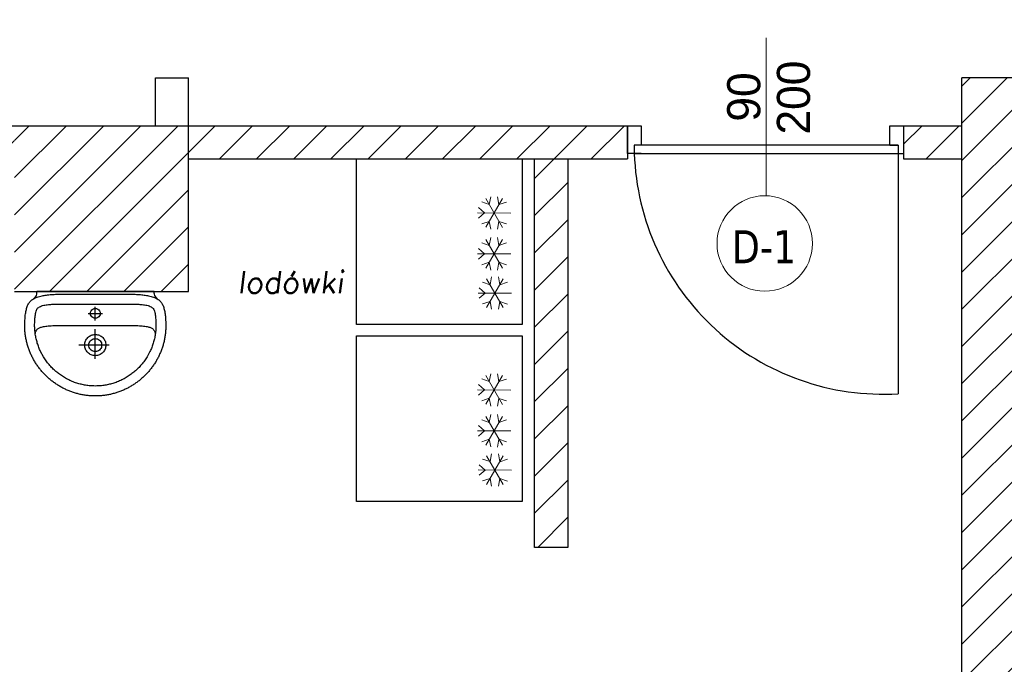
# Model space of a CAD drawing. Header units: millimetres. Extents: x -486876 to 553054, y -140324 to 834178.
# Tile 112 of 155: x -1845 to 1721, y 75138 to 77471. Entities that reach past the tile are written whole.
import ezdxf
from ezdxf.enums import TextEntityAlignment as Align

# ---------------------------------------------------------------- set-up
doc = ezdxf.new("R2010")
doc.units = ezdxf.units.MM
doc.linetypes.add('DASH2', pattern=[0.75, 0.5, -0.25])
for name, color, linetype, lineweight in [('_XREF', 252, 'DASH2', 13), ('XREF$0$okna', 8, 'Continuous', 20), ('XREF$0$ściana nośna', 8, 'Continuous', 30)]:
    doc.layers.add(name, color=color, linetype=linetype, lineweight=lineweight)
for name, color, linetype in [('XREF$0$A-ARM', 8, 'Continuous'), ('XREF$0$ArchiCAD', 8, 'Continuous'), ('XREF$0$DRZWI', 8, 'Continuous'), ('XREF$0$MEBLE_ŁAZIENKOWE_I_KUCHENNE', 8, 'Continuous'), ('XREF$0$nowe ściany', 8, 'Continuous'), ('XREF$0$OPISY', 8, 'Continuous'), ('XREF$0$WYMIARY', 9, 'Continuous'), ('XREF$0$WYPEŁNIENIA', 8, 'Continuous')]:
    doc.layers.add(name, color=color, linetype=linetype)
doc.styles.add('XREF$0$APLUS', font='arial.ttf', dxfattribs={"width": 0.6})
doc.styles.add('XREF$0$GENERATED_STYLE_1', font='txt')
doc.styles.add('XREF$0$ROMANS', font='romans.shx')
doc.styles.add('XREF$0$Verdana 0.8', font='verdana.ttf', dxfattribs={"width": 0.8})
pattern_1 = [(45, (-52999.899, 13162.694), (-6.7351921, 6.7351921), [])]

# ---------------------------------------------------------------- blocks, each defined once
blk = doc.blocks.new('XREF$0$KKP-KOLO2-B02X0201')
at = {"layer": 'XREF$0$A-ARM'}
for points in [[(-21.09, 0), (-21.12, -0.55), (-21.2, -1), (-21.34, -1.39), (-21.54, -1.76), (-21.81, -2.13), (-22.13, -2.54)], [(21.09, 0), (0, 0), (-21.09, 0)], [(22.13, -2.54), (21.81, -2.13), (21.54, -1.76), (21.34, -1.39), (21.2, -1), (21.12, -0.55), (21.09, 0)], [(25.29, -12.17), (25.29, -12.54), (25.28, -12.9), (25.27, -13.27), (25.25, -13.64), (25.22, -14), (25.19, -14.37), (25.16, -14.73), (25.12, -15.09), (25.08, -15.45), (25.03, -15.81), (24.97, -16.16), (24.91, -16.52), (24.85, -16.87), (24.78, -17.22), (24.71, -17.57), (24.63, -17.92), (24.55, -18.26), (24.46, -18.61), (24.37, -18.95), (24.27, -19.29), (24.17, -19.63), (24.06, -19.96), (23.95, -20.3), (23.83, -20.63), (23.71, -20.96), (23.59, -21.29), (23.46, -21.61), (23.33, -21.94), (23.19, -22.26), (23.05, -22.58), (22.9, -22.89), (22.75, -23.21), (22.6, -23.52), (22.44, -23.83), (22.27, -24.14), (22.11, -24.44), (21.94, -24.74), (21.76, -25.04), (21.58, -25.34), (21.4, -25.63), (21.21, -25.92), (21.02, -26.21), (20.83, -26.5), (20.63, -26.78), (20.43, -27.06), (20.22, -27.34), (20.01, -27.62), (19.8, -27.89), (19.58, -28.16), (19.36, -28.42), (19.14, -28.68), (18.91, -28.94), (18.68, -29.2), (18.45, -29.45), (18.21, -29.7), (17.97, -29.95), (17.73, -30.2), (17.48, -30.44), (17.23, -30.67), (16.98, -30.91), (16.72, -31.14), (16.46, -31.36), (16.2, -31.59), (15.93, -31.81), (15.66, -32.02), (15.39, -32.24), (15.12, -32.45), (14.84, -32.65), (14.56, -32.85), (14.28, -33.05), (13.99, -33.25), (13.7, -33.44), (13.41, -33.62), (13.12, -33.81), (12.82, -33.98), (12.52, -34.16), (12.22, -34.33), (11.91, -34.5), (11.61, -34.66), (11.3, -34.82), (10.98, -34.97), (10.67, -35.12), (10.35, -35.27), (10.03, -35.41), (9.71, -35.55), (9.39, -35.68), (9.06, -35.81), (8.74, -35.94), (8.41, -36.06), (8.07, -36.17), (7.74, -36.28), (7.4, -36.39), (7.06, -36.49), (6.72, -36.59), (6.38, -36.68), (6.04, -36.77), (5.69, -36.85), (5.35, -36.93), (5, -37), (4.65, -37.07), (4.29, -37.14), (3.94, -37.2), (3.58, -37.25), (3.23, -37.3), (2.87, -37.34), (2.51, -37.38), (2.14, -37.42), (1.78, -37.45), (1.42, -37.47), (1.05, -37.49), (0.68, -37.5), (0.31, -37.51), (-0.06, -37.51), (-0.06, -37.51), (-0.43, -37.51), (-0.8, -37.5), (-1.16, -37.49), (-1.53, -37.47), (-1.89, -37.45), (-2.26, -37.42), (-2.62, -37.38), (-2.98, -37.34), (-3.34, -37.3), (-3.7, -37.25), (-4.05, -37.2), (-4.41, -37.14), (-4.76, -37.07), (-5.11, -37), (-5.46, -36.93), (-5.81, -36.85), (-6.15, -36.77), (-6.5, -36.68), (-6.84, -36.59), (-7.18, -36.49), (-7.52, -36.39), (-7.85, -36.28), (-8.19, -36.17), (-8.52, -36.06), (-8.85, -35.94), (-9.18, -35.81), (-9.5, -35.68), (-9.83, -35.55), (-10.15, -35.41), (-10.47, -35.27), (-10.78, -35.12), (-11.1, -34.97), (-11.41, -34.82), (-11.72, -34.66), (-12.03, -34.5), (-12.33, -34.33), (-12.63, -34.16), (-12.93, -33.98), (-13.23, -33.81), (-13.52, -33.62), (-13.81, -33.44), (-14.1, -33.25), (-14.39, -33.05), (-14.67, -32.85), (-14.95, -32.65), (-15.23, -32.45), (-15.51, -32.24), (-15.78, -32.02), (-16.05, -31.81), (-16.31, -31.59), (-16.58, -31.36), (-16.84, -31.14), (-17.09, -30.91), (-17.35, -30.67), (-17.6, -30.44), (-17.84, -30.2), (-18.09, -29.95), (-18.33, -29.7), (-18.56, -29.45), (-18.8, -29.2), (-19.03, -28.94), (-19.25, -28.68), (-19.48, -28.42), (-19.7, -28.16), (-19.91, -27.89), (-20.13, -27.62), (-20.34, -27.34), (-20.54, -27.06), (-20.74, -26.78), (-20.94, -26.5), (-21.14, -26.21), (-21.33, -25.92), (-21.51, -25.63), (-21.7, -25.34), (-21.88, -25.04), (-22.05, -24.74), (-22.22, -24.44), (-22.39, -24.14), (-22.55, -23.83), (-22.71, -23.52), (-22.86, -23.21), (-23.01, -22.89), (-23.16, -22.58), (-23.3, -22.26), (-23.44, -21.94), (-23.57, -21.61), (-23.7, -21.29), (-23.83, -20.96), (-23.95, -20.63), (-24.06, -20.3), (-24.17, -19.96), (-24.28, -19.63), (-24.38, -19.29), (-24.48, -18.95), (-24.57, -18.61), (-24.66, -18.26), (-24.74, -17.92), (-24.82, -17.57), (-24.9, -17.22), (-24.96, -16.87), (-25.03, -16.52), (-25.09, -16.16), (-25.14, -15.81), (-25.19, -15.45), (-25.23, -15.09), (-25.27, -14.73), (-25.31, -14.37), (-25.34, -14), (-25.36, -13.64), (-25.38, -13.27), (-25.39, -12.9), (-25.4, -12.54), (-25.4, -12.17), (-25.4, -12.17), (-25.4, -11.8), (-25.38, -11.35), (-25.36, -10.84), (-25.33, -10.31), (-25.3, -9.77), (-25.27, -9.28), (-25.23, -8.85), (-25.19, -8.52), (-25.13, -8.07), (-25.06, -7.64), (-24.99, -7.22), (-24.91, -6.82), (-24.82, -6.44), (-24.73, -6.07), (-24.62, -5.72), (-24.51, -5.38), (-24.38, -5.06), (-24.24, -4.76), (-24.09, -4.47), (-23.93, -4.19), (-23.75, -3.93), (-23.55, -3.68), (-23.34, -3.44), (-23.11, -3.22), (-22.87, -3.01), (-22.6, -2.81), (-22.31, -2.63), (-22, -2.45), (-21.67, -2.29), (-21.32, -2.14), (-20.94, -1.99), (-20.54, -1.86), (-20.11, -1.74), (-19.66, -1.63), (-19.17, -1.53), (-19.17, -1.53), (-18.8, -1.45), (-18.41, -1.38), (-18.01, -1.32), (-17.59, -1.25), (-17.17, -1.2), (-16.73, -1.15), (-16.28, -1.1), (-15.82, -1.06), (-15.35, -1.04), (-14.87, -1.02), (-14.38, -1.01), (-0.06, -1.01), (14.27, -1.01), (14.76, -1.02), (15.23, -1.04), (15.7, -1.06), (16.16, -1.1), (16.61, -1.15), (17.05, -1.2), (17.48, -1.25), (17.9, -1.32), (18.3, -1.38), (18.69, -1.45), (19.06, -1.53), (19.54, -1.63), (20, -1.74), (20.43, -1.86), (20.83, -1.99), (21.21, -2.14), (21.56, -2.29), (21.89, -2.45), (22.2, -2.63), (22.48, -2.81), (22.75, -3.01), (23, -3.22), (23.23, -3.44), (23.44, -3.68), (23.63, -3.93), (23.81, -4.19), (23.98, -4.47), (24.13, -4.76), (24.27, -5.06), (24.39, -5.38), (24.51, -5.72), (24.61, -6.07), (24.71, -6.44), (24.79, -6.82), (24.88, -7.22), (24.95, -7.64), (25.02, -8.07), (25.08, -8.52), (25.12, -8.85), (25.15, -9.28), (25.19, -9.77), (25.22, -10.31), (25.24, -10.84), (25.27, -11.35), (25.28, -11.8), (25.29, -12.17)], [(-0.05, -33.94), (-0.61, -33.93), (-1.16, -33.92), (-1.72, -33.89), (-2.28, -33.85), (-2.7, -33.79), (-3.12, -33.73), (-3.53, -33.66), (-3.94, -33.59), (-4.34, -33.51), (-4.74, -33.42), (-5.14, -33.33), (-5.53, -33.23), (-5.93, -33.13), (-6.33, -33.02), (-6.73, -32.9), (-7.13, -32.77), (-7.53, -32.64), (-7.96, -32.47), (-8.38, -32.29), (-8.79, -32.11), (-9.2, -31.92), (-9.61, -31.73), (-10.02, -31.53), (-10.42, -31.33), (-10.8, -31.11), (-11.16, -30.89), (-11.52, -30.66), (-11.87, -30.43), (-12.22, -30.2), (-12.56, -29.97), (-12.89, -29.72), (-13.22, -29.48), (-13.55, -29.23), (-13.87, -28.97), (-14.19, -28.7), (-14.51, -28.43), (-14.82, -28.15), (-15.14, -27.86), (-15.45, -27.56), (-15.76, -27.24), (-16.06, -26.91), (-16.35, -26.58), (-16.63, -26.25), (-16.91, -25.92), (-17.17, -25.58), (-17.44, -25.24), (-17.7, -24.9), (-17.95, -24.55), (-18.2, -24.19), (-18.45, -23.82), (-18.69, -23.45), (-19.7, -21.59), (-19.87, -21.21), (-20.04, -20.83), (-20.19, -20.44), (-20.34, -20.06), (-20.49, -19.67), (-20.62, -19.28), (-20.75, -18.9), (-20.88, -18.51), (-20.99, -18.12), (-21.1, -17.73), (-21.2, -17.34), (-21.3, -16.94), (-21.38, -16.55), (-21.46, -16.15), (-21.54, -15.75), (-21.6, -15.36), (-21.66, -14.95), (-21.71, -14.55), (-21.75, -14.15), (-21.78, -13.74), (-21.81, -13.33), (-21.83, -12.92), (-21.84, -12.51), (-21.84, -12.09), (-21.84, -11.68), (-21.82, -11.26), (-21.81, -10.84), (-21.78, -10.42), (-21.76, -10), (-21.73, -9.57), (-21.69, -9.16), (-21.64, -8.74), (-21.58, -8.32), (-21.51, -7.91), (-21.43, -7.49), (-21.32, -7.09), (-21.2, -6.68), (-21.06, -6.4), (-20.88, -6.14), (-20.65, -5.9), (-20.38, -5.69), (-20.07, -5.5), (-19.73, -5.34), (-19.37, -5.2), (-18.99, -5.07), (-18.59, -4.96), (-18.17, -4.87), (-17.75, -4.8), (-17.33, -4.73), (-16.9, -4.68), (-16.49, -4.64), (-16.08, -4.61), (-15.69, -4.59), (-15.32, -4.58), (-14.98, -4.57), (-14.66, -4.56), (-14.38, -4.56), (-0.05, -4.56), (14.27, -4.56), (14.55, -4.56), (14.87, -4.57), (15.21, -4.58), (15.58, -4.59), (15.97, -4.61), (16.38, -4.64), (16.8, -4.68), (17.22, -4.73), (17.64, -4.8), (18.07, -4.87), (18.48, -4.96), (18.88, -5.07), (19.26, -5.2), (19.63, -5.34), (19.96, -5.5), (20.27, -5.69), (20.54, -5.9), (20.77, -6.14), (20.96, -6.4), (21.09, -6.68), (21.22, -7.09), (21.32, -7.49), (21.41, -7.91), (21.48, -8.32), (21.54, -8.74), (21.58, -9.16), (21.62, -9.57), (21.65, -10), (21.68, -10.42), (21.7, -10.84), (21.72, -11.26), (21.73, -11.68), (21.74, -12.09), (21.73, -12.51), (21.72, -12.92), (21.7, -13.33), (21.68, -13.74), (21.64, -14.15), (21.6, -14.55), (21.55, -14.95), (21.49, -15.36), (21.43, -15.75), (21.36, -16.15), (21.28, -16.55), (21.19, -16.94), (21.1, -17.34), (20.99, -17.73), (20.89, -18.12), (20.77, -18.51), (20.65, -18.9), (20.52, -19.28), (20.38, -19.67), (20.24, -20.06), (20.09, -20.44), (19.93, -20.83), (19.76, -21.21), (19.59, -21.59), (19.59, -21.59), (18.58, -23.45), (18.34, -23.82), (18.09, -24.19), (17.84, -24.55), (17.59, -24.9), (17.33, -25.24), (17.07, -25.58), (16.8, -25.92), (16.52, -26.25), (16.24, -26.58), (15.95, -26.91), (15.65, -27.24), (15.35, -27.56), (15.03, -27.86), (14.72, -28.15), (14.4, -28.43), (14.08, -28.7), (13.76, -28.97), (13.44, -29.23), (13.11, -29.48), (12.78, -29.72), (12.45, -29.97), (12.11, -30.2), (11.76, -30.43), (11.41, -30.66), (11.06, -30.89), (10.69, -31.11), (10.32, -31.33), (9.91, -31.53), (9.5, -31.73), (9.09, -31.92), (8.68, -32.11), (8.27, -32.29), (7.85, -32.47), (7.43, -32.64), (7.43, -32.64), (7.02, -32.77), (6.62, -32.9), (6.22, -33.02), (5.82, -33.13), (5.43, -33.23), (5.03, -33.33), (4.63, -33.42), (4.23, -33.51), (3.83, -33.59), (3.42, -33.66), (3.01, -33.73), (2.6, -33.79), (2.17, -33.85), (1.61, -33.89), (1.06, -33.92), (0.5, -33.93), (-0.05, -33.94)], [(-0.04, -6.08), (0.43, -6.14), (0.85, -6.32), (1.21, -6.6), (1.49, -6.96), (1.67, -7.38), (1.73, -7.86), (1.67, -8.33), (1.49, -8.75), (1.21, -9.11), (0.85, -9.39), (0.43, -9.57), (-0.04, -9.63), (-0.51, -9.57), (-0.94, -9.39), (-1.3, -9.11), (-1.58, -8.75), (-1.75, -8.33), (-1.82, -7.86), (-1.75, -7.38), (-1.58, -6.96), (-1.3, -6.6), (-0.94, -6.32), (-0.51, -6.14), (-0.04, -6.08)], [(-0.05, -10.45), (-0.05, -5.48)], [(-2.61, -7.95), (2.52, -7.95)], [(-21.62, -15.21), (-21.58, -14.99), (-21.53, -14.78), (-21.48, -14.58), (-21.41, -14.39), (-21.33, -14.21), (-21.24, -14.04), (-21.14, -13.87), (-21.02, -13.72), (-20.88, -13.57), (-20.72, -13.43), (-20.55, -13.3), (-20.35, -13.18), (-20.14, -13.06), (-19.9, -12.95), (-19.63, -12.85), (-19.34, -12.76), (-19.02, -12.67), (-18.67, -12.6), (-18.29, -12.53), (-17.88, -12.46), (-17.43, -12.4), (-16.96, -12.35), (-16.44, -12.31), (-15.89, -12.27), (-15.3, -12.24), (-14.67, -12.21), (-14, -12.19), (-13.28, -12.18), (-12.52, -12.17), (-11.72, -12.17)], [(-11.72, -12.17), (-0.06, -12.17), (11.6, -12.17)], [(-0.06, -24.21), (-0.06, -13.57)], [(11.6, -12.17), (12.41, -12.17), (13.17, -12.18), (13.88, -12.19), (14.55, -12.21), (15.18, -12.24), (15.78, -12.27), (16.33, -12.31), (16.84, -12.35), (17.32, -12.4), (17.77, -12.46), (18.18, -12.53), (18.56, -12.6), (18.9, -12.67), (19.22, -12.76), (19.52, -12.85), (19.78, -12.95), (20.02, -13.06), (20.24, -13.18), (20.44, -13.3), (20.61, -13.43), (20.76, -13.57), (20.9, -13.72), (21.02, -13.87), (21.13, -14.04), (21.22, -14.21), (21.3, -14.39), (21.36, -14.58), (21.42, -14.78), (21.47, -14.99), (21.51, -15.21)], [(-0.06, -15.43), (0.33, -15.45), (0.71, -15.51), (1.07, -15.6), (1.42, -15.73), (1.75, -15.89), (2.06, -16.08), (2.36, -16.3), (2.63, -16.55), (2.87, -16.82), (3.09, -17.11), (3.28, -17.43), (3.44, -17.76), (3.57, -18.11), (3.66, -18.47), (3.72, -18.85), (3.74, -19.24), (3.72, -19.62), (3.66, -20), (3.57, -20.36), (3.44, -20.71), (3.28, -21.05), (3.09, -21.36), (2.87, -21.65), (2.63, -21.92), (2.36, -22.17), (2.06, -22.39), (1.75, -22.58), (1.42, -22.74), (1.07, -22.87), (0.71, -22.96), (0.33, -23.02), (-0.06, -23.04), (-0.45, -23.02), (-0.82, -22.96), (-1.19, -22.87), (-1.54, -22.74), (-1.87, -22.58), (-2.18, -22.39), (-2.48, -22.17), (-2.75, -21.92), (-2.99, -21.65), (-3.21, -21.36), (-3.4, -21.05), (-3.56, -20.71), (-3.69, -20.36), (-3.78, -20), (-3.84, -19.62), (-3.86, -19.24), (-3.84, -18.85), (-3.78, -18.47), (-3.69, -18.11), (-3.56, -17.76), (-3.4, -17.43), (-3.21, -17.11), (-2.99, -16.82), (-2.75, -16.55), (-2.48, -16.3), (-2.18, -16.08), (-1.87, -15.89), (-1.54, -15.73), (-1.19, -15.6), (-0.82, -15.51), (-0.45, -15.45), (-0.06, -15.43)], [(-0.06, -16.9), (0.36, -16.94), (0.75, -17.05), (1.12, -17.22), (1.44, -17.45), (1.72, -17.73), (1.95, -18.06), (2.13, -18.42), (2.23, -18.82), (2.27, -19.24), (2.23, -19.65), (2.13, -20.05), (1.95, -20.41), (1.72, -20.74), (1.44, -21.02), (1.12, -21.25), (0.75, -21.42), (0.36, -21.53), (-0.06, -21.57), (-0.48, -21.53), (-0.87, -21.42), (-1.23, -21.25), (-1.56, -21.02), (-1.84, -20.74), (-2.07, -20.41), (-2.24, -20.05), (-2.35, -19.65), (-2.39, -19.24), (-2.35, -18.82), (-2.24, -18.42), (-2.07, -18.06), (-1.84, -17.73), (-1.56, -17.45), (-1.23, -17.22), (-0.87, -17.05), (-0.48, -16.94), (-0.06, -16.9)], [(4.89, -19.26), (-5.94, -19.26)]]:
    blk.add_lwpolyline(points, dxfattribs=at)
blk = doc.blocks.new('XREF')
at = {"layer": 'XREF$0$WYPEŁNIENIA'}
h = blk.add_hatch(dxfattribs=at)
h.set_pattern_fill('ANSI31', color=256, scale=3)
h.set_pattern_definition(pattern_1)
h.paths.add_polyline_path([(2833.43, 10024.04), (2806.56, 10024.04), (2806.56, 10062.95), (2756.56, 10062.95), (2756.56, 10102.95), (2726.65, 10102.95), (2725.88, 10101.79), (2725.88, 10033.49), (2680.31, 10033.49), (2680.31, 10102.95), (2641.56, 10102.95), (2641.56, 10024.04), (2546.56, 10024.04), (2546.56, 9984.04), (2833.43, 9984.04)])
h.paths.add_polyline_path([(3067, 10024.04), (2833.43, 10024.04), (2833.43, 9984.04), (3067, 9984.04), (3067, 9994.04)])
h.paths.add_polyline_path([(2456.56, 10024.04), (2376.56, 10024.04), (2376.56, 10044.04), (2361.56, 10044.04), (2361.56, 10024.04), (2161.56, 10024.04), (2161.56, 10141.99), (2121.56, 10141.99), (2121.56, 9894.37), (1846.56, 9894.37), (1846.56, 9872.67), (1876.56, 9872.67), (2121.56, 9872.67), (2121.56, 9779.12), (2161.56, 9779.12), (2161.56, 9869.37), (2161.56, 9984.04), (2456.56, 9984.04)])
h.paths.add_polyline_path([(2376.56, 10304.91), (2361.56, 10304.91), (2361.56, 10144.04), (2371.64, 10144.04), (2376.56, 10144.04)])
h.paths.add_polyline_path([(2444.58, 10649.37), (2192.94, 10649.37), (2192.94, 10634.37), (2379.58, 10634.37), (2379.58, 10589.37), (2444.58, 10589.37)])
h.paths.add_polyline_path([(2161.56, 10634.37), (2192.94, 10634.37), (2192.94, 10649.37), (2161.56, 10649.37), (2161.56, 10704.67), (2121.56, 10704.67), (2121.56, 10581.7), (2161.56, 10581.7)])
h.paths.add_polyline_path([(2647.02, 10553.68), (2666.09, 10553.68), (2666.09, 10567.18), (2647.02, 10567.18)], flags=16)
h.paths.add_polyline_path([(2530.53, 10311.91), (2530.53, 10304.91), (2666.56, 10304.91), (2666.56, 10392.95), (2646.56, 10392.95), (2646.56, 10322.95), (2530.53, 10322.95)])
edge = h.paths.add_edge_path()
edge.add_line((2430.53, 10304.91), (2430.53, 10311.91))
edge.add_line((2430.53, 10311.91), (2433.03, 10311.91))
edge.add_line((2433.03, 10311.91), (2430.53, 10314.91))
edge.add_arc((2428.76, 10318.93), 4.39, 293.6835, 426.3165)
edge.add_line((2430.53, 10322.95), (2161.56, 10322.95))
edge.add_line((2161.56, 10322.95), (2161.56, 10418.77))
edge.add_line((2161.56, 10418.77), (2121.56, 10418.77))
edge.add_line((2121.56, 10418.77), (2121.56, 10304.91))
edge.add_line((2121.56, 10304.91), (2430.53, 10304.91))
h.paths.add_polyline_path([(2666.56, 10649.37), (2641.65, 10649.37), (2641.65, 10634.37), (2646.56, 10634.37), (2646.56, 10497.95), (2666.56, 10497.95)])
h = blk.add_hatch(dxfattribs=at)
h.set_pattern_fill('ANSI31', color=256, scale=3)
h.set_pattern_definition(pattern_1)
h.paths.add_polyline_path([(2558.56, 10304.91), (2546.56, 10304.91), (2546.56, 10206.27), (2556.56, 10206.27), (2558.56, 10206.27)])
h.paths.add_polyline_path([(2558.56, 10106.27), (2546.56, 10106.27), (2546.56, 10024.04), (2558.56, 10024.04)])
h.paths.add_polyline_path([(2161.56, 9779.12), (2121.56, 9779.12), (2121.56, 9694.37), (2161.56, 9694.37)])
h.paths.add_polyline_path([(2161.56, 9424.37), (2121.56, 9424.37), (2121.56, 9247.17), (1876.56, 9247.17), (1846.56, 9247.17), (1846.56, 9224.37), (2134.58, 9224.37), (2134.58, 9090.15), (2519.93, 9090.15), (2519.93, 9115.15), (2161.56, 9115.15)])
h.paths.add_polyline_path([(1876.56, 9441.47), (1846.56, 9441.47), (1846.56, 9404.47), (1876.56, 9404.47)])
h.paths.add_polyline_path([(1876.56, 9715.37), (1846.56, 9715.37), (1846.56, 9678.37), (1876.56, 9678.37)])
h.paths.add_polyline_path([(2699.1, 9115.15), (2648.93, 9115.15), (2648.93, 9090.15), (2699.1, 9090.15)])
h.paths.add_polyline_path([(2878.28, 9115.15), (2833.43, 9115.15), (2833.43, 9090.15), (2878.28, 9090.15)])
h.paths.add_polyline_path([(3386.56, 9321.43), (3541.76, 9319.38), (3541.76, 9339.38), (3386.56, 9341.43), (3386.56, 9472.15), (3361.56, 9472.15), (3361.56, 9115.15), (3007.28, 9115.15), (3007.28, 9090.15), (3386.56, 9090.15)])
h.paths.add_polyline_path([(3386.56, 9779.12), (3361.56, 9779.12), (3361.56, 9622.15), (3386.56, 9622.15)])
h.paths.add_polyline_path([(3386.56, 9871.31), (3361.56, 9871.31), (3361.56, 9779.12), (3386.56, 9779.12)])
h.paths.add_polyline_path([(3409.56, 10024.04), (3386.56, 10024.04), (3386.56, 10471.78), (3409.68, 10471.78), (3409.68, 10496.78), (3386.56, 10496.78), (3386.56, 10611.78), (3447.56, 10611.78), (3447.56, 10651.78), (3326.56, 10651.78), (3326.56, 10611.78), (3361.56, 10611.78), (3361.56, 10024.04), (3167, 10024.04), (3167, 9984.04), (3361.56, 9984.04), (3361.56, 9971.31), (3386.56, 9971.31), (3386.56, 9984.04), (3409.56, 9984.04)])
h.paths.add_polyline_path([(3221.56, 10651.78), (3201.56, 10651.78), (3201.56, 10666.78), (3176.56, 10666.78), (3176.56, 10322.95), (3201.56, 10322.95), (3201.56, 10611.78), (3221.56, 10611.78)])
h.paths.add_polyline_path([(2666.56, 10481.33), (2666.56, 10497.95), (2646.56, 10497.95), (2646.56, 10392.95), (2666.56, 10392.95)])
h.paths.add_polyline_path([(2833.43, 10649.37), (2666.56, 10649.37), (2666.56, 10637.37), (2833.43, 10637.37)])
h.paths.add_polyline_path([(2896.56, 10649.37), (2833.56, 10649.37), (2833.56, 10589.37), (2896.56, 10589.37)])
h.paths.add_polyline_path([(2896.56, 10649.37), (2884.56, 10649.37)])
h.paths.add_polyline_path([(3055.46, 10649.37), (2896.56, 10649.37), (2896.56, 10637.37), (3055.46, 10637.37)])
h.paths.add_polyline_path([(3033.87, 10637.37), (3021.87, 10637.37), (3021.87, 10496.71), (3033.87, 10496.71)])
h.paths.add_polyline_path([(3176.56, 10649.37), (3155.46, 10649.37), (3155.46, 10637.37), (3176.56, 10637.37)])
h.paths.add_polyline_path([(2806.56, 10316.91), (2666.56, 10316.91), (2666.56, 10304.91), (2794.56, 10304.91), (2794.56, 10223.94), (2806.56, 10223.94)])
at = {"layer": 'XREF$0$DRZWI'}
for points in [[(3060.46, 10639.37), (3055.46, 10639.37), (3055.46, 10649.37), (3060.46, 10649.37)], [(3060.46, 10649.37), (3060.46, 10642.46)], [(3150.46, 10642.37), (3150.46, 10649.37), (3155.46, 10649.37)], [(3153.46, 10642.37), (3057.96, 10642.37), (3057.96, 10639.37), (3057.96, 10639.37), (3155.46, 10639.29)], [(3150.46, 10642.37), (3153.46, 10642.37), (3153.46, 10552.37), (3153.46, 10552.37)]]:
    blk.add_lwpolyline(points, dxfattribs=at)
blk.add_arc((3148.02, 10642.32), 90.11, 181.872, 273.4612, dxfattribs=at)
at = {"layer": 'XREF$0$MEBLE_ŁAZIENKOWE_I_KUCHENNE', "linetype": 'Continuous', "lineweight": 13}
for p, q in [((3005.45, 10620.84), (3002.71, 10621.79)), ((3010.21, 10622.99), (3004.18, 10612.62)), ((3004.21, 10623.01), (3010.18, 10612.6)), ((3005.45, 10620.84), (3006.02, 10623.69)), ((3008.95, 10620.83), (3008.4, 10623.68)), ((3008.95, 10620.83), (3011.71, 10621.76)), ((3003.69, 10617.82), (3001.51, 10619.73)), ((3013.19, 10617.79), (3001.19, 10617.82)), ((3003.69, 10617.82), (3001.5, 10615.91)), ((3005.44, 10614.78), (3002.68, 10613.85)), ((3005.44, 10614.78), (3005.99, 10611.93)), ((3008.94, 10614.77), (3008.37, 10611.92)), ((3008.94, 10614.77), (3011.68, 10613.82)), ((3010.21, 10608.22), (3004.18, 10597.84)), ((3004.21, 10608.24), (3010.18, 10597.83)), ((3005.45, 10606.07), (3006.02, 10608.92)), ((3008.95, 10606.06), (3008.4, 10608.91)), ((3003.69, 10603.04), (3001.51, 10604.96)), ((3005.45, 10606.07), (3002.71, 10607.01)), ((3008.95, 10606.06), (3011.71, 10606.99)), ((3013.19, 10603.01), (3001.19, 10603.05)), ((3003.69, 10603.04), (3001.5, 10601.14)), ((3005.44, 10600.01), (3002.68, 10599.08)), ((3005.44, 10600.01), (3005.99, 10597.15)), ((3008.94, 10600), (3008.37, 10597.15)), ((3008.94, 10600), (3011.68, 10599.05)), ((3010.49, 10594), (3004.46, 10583.63)), ((3004.49, 10594.02), (3010.46, 10583.61)), ((3005.73, 10591.85), (3006.3, 10594.7)), ((3009.3, 10591.84), (3008.75, 10594.69)), ((3003.97, 10588.83), (3001.79, 10590.75)), ((3005.73, 10591.85), (3002.99, 10592.8)), ((3009.3, 10591.84), (3012.06, 10592.77)), ((3013.47, 10588.8), (3001.47, 10588.83)), ((3003.97, 10588.83), (3001.78, 10586.92)), ((3005.71, 10585.79), (3002.96, 10584.86)), ((3005.71, 10585.79), (3006.27, 10582.94)), ((3009.29, 10585.78), (3008.72, 10582.93)), ((3009.29, 10585.78), (3012.03, 10584.83)), ((3005.45, 10556.76), (3002.71, 10557.71)), ((3010.21, 10558.91), (3004.18, 10548.54)), ((3004.21, 10558.93), (3010.18, 10548.52)), ((3005.45, 10556.76), (3006.02, 10559.61)), ((3008.95, 10556.75), (3008.4, 10559.6)), ((3008.95, 10556.75), (3011.71, 10557.68)), ((3003.69, 10553.74), (3001.51, 10555.66)), ((3013.19, 10553.71), (3001.19, 10553.74)), ((3003.69, 10553.74), (3001.5, 10551.83)), ((3005.44, 10550.7), (3002.68, 10549.77)), ((3005.44, 10550.7), (3005.99, 10547.85)), ((3008.94, 10550.69), (3008.37, 10547.84)), ((3008.94, 10550.69), (3011.68, 10549.74)), ((3010.21, 10544.14), (3004.18, 10533.77)), ((3004.21, 10544.16), (3010.18, 10533.75)), ((3005.45, 10541.99), (3006.02, 10544.84)), ((3008.95, 10541.98), (3008.4, 10544.83)), ((3003.69, 10538.96), (3001.51, 10540.88)), ((3005.45, 10541.99), (3002.71, 10542.94)), ((3008.95, 10541.98), (3011.71, 10542.91)), ((3013.19, 10538.94), (3001.19, 10538.97)), ((3003.69, 10538.96), (3001.5, 10537.06)), ((3005.44, 10535.93), (3002.68, 10535)), ((3005.44, 10535.93), (3005.99, 10533.08)), ((3008.94, 10535.92), (3008.37, 10533.07)), ((3008.94, 10535.92), (3011.68, 10534.97)), ((3010.49, 10529.93), (3004.46, 10519.55)), ((3004.49, 10529.94), (3010.46, 10519.53)), ((3005.73, 10527.78), (3006.3, 10530.62)), ((3009.3, 10527.76), (3008.75, 10530.62)), ((3003.97, 10524.75), (3001.79, 10526.67)), ((3005.73, 10527.78), (3002.99, 10528.72)), ((3009.3, 10527.76), (3012.06, 10528.7)), ((3013.47, 10524.72), (3001.47, 10524.76)), ((3003.97, 10524.75), (3001.78, 10522.84)), ((3005.71, 10521.71), (3002.96, 10520.78)), ((3005.71, 10521.71), (3006.27, 10518.86)), ((3009.29, 10521.7), (3008.72, 10518.85)), ((3009.29, 10521.7), (3012.03, 10520.76))]:
    blk.add_line(p, q, dxfattribs=at)
at = {"layer": 'XREF$0$MEBLE_ŁAZIENKOWE_I_KUCHENNE'}
for points in [[(2957.31, 10577.37), (2957.31, 10637.37), (3017.31, 10637.37), (3017.31, 10577.37)], [(2957.31, 10513.3), (2957.31, 10573.3), (3017.31, 10573.3), (3017.31, 10513.3)]]:
    blk.add_lwpolyline(points, close=True, dxfattribs=at)
at = {"layer": 'XREF$0$nowe ściany'}
for p, q in [((2884.56, 10649.37), (2884.56, 10666.78)), ((2884.56, 10666.78), (2896.56, 10666.78)), ((2896.56, 10649.37), (2896.56, 10666.78)), ((3201.56, 10666.78), (3176.56, 10666.78)), ((2646.56, 10649.37), (3055.46, 10649.37)), ((3055.46, 10649.37), (3055.46, 10637.37)), ((3155.46, 10649.37), (3176.56, 10649.37)), ((3155.46, 10649.37), (3155.46, 10637.37)), ((2896.56, 10637.37), (3055.46, 10637.37)), ((3021.87, 10496.71), (3021.87, 10637.37)), ((3033.87, 10637.37), (3033.87, 10496.71)), ((3155.46, 10637.37), (3176.56, 10637.37)), ((3033.87, 10496.71), (3021.87, 10496.71))]:
    blk.add_line(p, q, dxfattribs=at)
at = {"layer": 'XREF$0$okna'}
blk.add_lwpolyline([(3105.71, 10681.22), (3105.71, 10624.1)], dxfattribs=at)
blk.add_circle((3105.19, 10606.77), 17.28, dxfattribs=at)
at = {"layer": 'XREF$0$ściana nośna'}
for p, q in [((3176.56, 10322.95), (3176.56, 10666.78)), ((2833.56, 10649.37), (2871.56, 10649.37)), ((2896.56, 10589.37), (2896.56, 10649.37)), ((2833.56, 10589.37), (2896.56, 10589.37))]:
    blk.add_line(p, q, dxfattribs=at)
at = {"layer": 'XREF$0$A-ARM', "xscale": 1.007999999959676, "yscale": 1.007999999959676, "zscale": 1.007999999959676}
blk.add_blockref('XREF$0$KKP-KOLO2-B02X0201', (2862.82, 10589.37), dxfattribs=at)
at = {"style": 'XREF$0$APLUS'}
blk.add_attdef('165', text='', height=12.94, rotation=90, dxfattribs=at).set_placement((5850.28, 4086.91), align=Align.TOP_CENTER)
blk.add_attdef('70', text='', height=12.94, rotation=90, dxfattribs=at).set_placement((5846.74, 4087.03), align=Align.BOTTOM_CENTER)
at = {"layer": 'XREF$0$ArchiCAD', "style": 'XREF$0$GENERATED_STYLE_1'}
for s, p in [('200', (3125.18, 10646.19)), ('90', (3107.17, 10650.88))]:
    blk.add_text(s, height=12, rotation=90, dxfattribs=at).set_placement(p, align=Align.BOTTOM_LEFT)
at = {"layer": 'XREF$0$DRZWI', "style": 'XREF$0$APLUS'}
for tag, height, p in [('90', 10.59, (3968.05, 17970.78)), ('90', 10.59, (4273.69, 17907.63)), ('90', 10.59, (4647.11, 17907.63)), ('90', 10.59, (4995.74, 17907.63)), ('90', 10.59, (5345.01, 17907.63)), ('90', 8.24, (3625.86, 17450.53)), ('90', 8.24, (4282.58, 17436.64)), ('90', 8.24, (4577.82, 17436.64)), ('90', 8.24, (5003.12, 17436.64)), ('90', 8.24, (5300.95, 17436.64)), ('90', 8.24, (5625.63, 17350.96)), ('110', 12.94, (3772.73, 10725.01)), ('100', 12.94, (3763.85, 10003.38)), ('90', 10.59, (3383.41, 9921.97)), ('83', 10.59, (4118.73, 4184.03))]:
    blk.add_attdef(tag, text='', height=height, dxfattribs=at).set_placement(p, align=Align.BOTTOM_CENTER)
for tag, height, p in [('200', 10.59, (3967.95, 17967.89)), ('200', 10.59, (4273.59, 17904.74)), ('200', 10.59, (4647.01, 17904.74)), ('200', 10.59, (4995.64, 17904.74)), ('200', 10.59, (5344.91, 17904.74)), ('200', 8.24, (3625.86, 17448.28)), ('200', 8.24, (4282.58, 17434.39)), ('200', 8.24, (4577.82, 17434.39)), ('200', 8.24, (5003.12, 17434.39)), ('200', 8.24, (5300.95, 17434.39)), ('200', 8.24, (5625.63, 17348.71)), ('210', 12.94, (3772.6, 10721.48)), ('200', 12.94, (3763.85, 9999.84)), ('200', 10.59, (3383.31, 9919.08)), ('178', 10.59, (4118.62, 4181.14))]:
    blk.add_attdef(tag, text='', height=height, dxfattribs=at).set_placement(p, align=Align.TOP_CENTER)
for tag, height, p in [('205', 10.59, (4204.92, 17787.31)), ('210', 10.59, (5722.65, 17787.31)), ('210', 12.94, (4044.07, 17776.19)), ('210', 12.94, (4602.86, 17776.83)), ('210', 12.94, (4951.5, 17776.83)), ('210', 12.94, (5300.98, 17776.83)), ('210', 12.94, (3579.16, 17557.04)), ('210', 12.94, (3935.88, 17557.04)), ('210', 12.94, (4219.13, 17557.04)), ('210', 12.94, (4633.7, 17557.04)), ('210', 12.94, (4958.43, 17557.04)), ('210', 12.94, (5356.84, 17557.04)), ('210', 12.94, (5615.9, 17557.04)), ('200', 11.76, (4716.1, 10187.15)), ('200', 11.76, (4936.97, 10128.95)), ('200', 11.76, (5363.02, 10117.1)), ('210', 13.53, (3475.75, 9987.9)), ('170', 11.76, (4209.38, 4035.73))]:
    blk.add_attdef(tag, text='', height=height, rotation=90, dxfattribs=at).set_placement(p, align=Align.TOP_CENTER)
for tag, height, p in [('100', 10.59, (5719.75, 17787.41)), ('96', 10.59, (4202.03, 17787.41)), ('100', 12.94, (4040.53, 17776.32)), ('100', 12.94, (4599.33, 17776.96)), ('100', 12.94, (4947.96, 17776.96)), ('100', 12.94, (5297.45, 17776.96)), ('100', 12.94, (3575.63, 17557.16)), ('100', 12.94, (3932.34, 17557.16)), ('100', 12.94, (4215.59, 17557.16)), ('100', 12.94, (4630.17, 17557.16)), ('100', 12.94, (4954.89, 17557.16)), ('100', 12.94, (5353.3, 17557.16)), ('100', 12.94, (5612.36, 17557.16)), ('90', 11.76, (4712.89, 10187.26)), ('90', 11.76, (4933.75, 10129.07)), ('90', 11.76, (5359.81, 10117.21)), ('120', 13.53, (3472.06, 9987.9)), ('90', 11.76, (4206.17, 4035.84))]:
    blk.add_attdef(tag, text='', height=height, rotation=90, dxfattribs=at).set_placement(p, align=Align.BOTTOM_CENTER)
at = {"layer": 'XREF$0$OPISY', "style": 'XREF$0$Verdana 0.8', "width": 0.8}
blk.add_text('D-1', height=12, rotation=360, dxfattribs=at).set_placement((3104.92, 10605.58), align=Align.MIDDLE_CENTER)
at = {"layer": 'XREF$0$WYMIARY', "insert": (2914.34, 10596.73), "char_height": 8, "width": 174.6276, "attachment_point": 1, "style": 'XREF$0$ROMANS'}
blk.add_mtext('{\\Q7;lodówki}', dxfattribs=at)

msp = doc.modelspace()

# ---------------------------------------------------------------- block references
at = {"layer": '_XREF', "xscale": 10, "yscale": 10, "zscale": 10}
msp.add_blockref('XREF', (-30198.46986, -29406.42919), dxfattribs=at)

doc.saveas('drawing.dxf')
